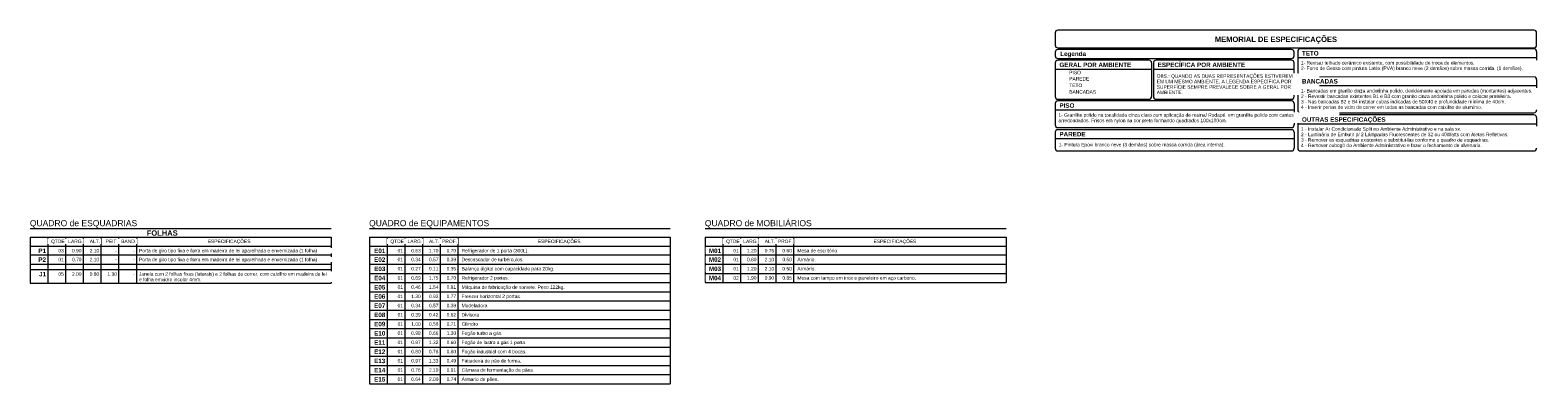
# Model space of a CAD drawing. Header units: metres. Extents: x -32 to 570, y -81 to 66.
# Tile 24 of 27: x 54 to 139, y -1 to 19. Entities that reach past the tile are written whole.
import ezdxf

# ---------------------------------------------------------------- set-up
doc = ezdxf.new("R2010")
doc.units = ezdxf.units.M
doc.layers.add('A-DETL-THIN', color=151, linetype='Continuous', lineweight=9)
doc.layers.add('G-ANNO-TEXT', color=231, linetype='Continuous', lineweight=9)
doc.styles.add('Arial_8', font='arial.ttf', dxfattribs={"height": 0.196707})
doc.styles.add('Arial_9', font='arial.ttf', dxfattribs={"height": 0.344237})
doc.styles.add('Arial_B_1', font='arialbd.ttf', dxfattribs={"height": 0.304427})
doc.styles.add('Arial_B_2', font='arialbd.ttf', dxfattribs={"height": 0.253689})

msp = doc.modelspace()

# ---------------------------------------------------------------- linework, layer by layer
at = {"layer": 'A-DETL-THIN'}
for p, q in [((111.989, 18.483), (111.989, 17.783)), ((139.039, 18.633), (112.139, 18.633)), ((139.189, 17.783), (139.189, 18.483)), ((111.989, 17.383), (111.989, 17.183)), ((112.139, 17.633), (139.039, 17.633)), ((125.339, 17.533), (112.139, 17.533)), ((125.489, 17.183), (125.489, 17.383)), ((125.689, 17.433), (125.689, 16.283)), ((125.689, 17.083), (139.189, 17.083)), ((139.039, 17.583), (125.839, 17.583)), ((139.189, 17.433), (139.189, 16.283)), ((111.989, 16.783), (111.989, 14.883)), ((111.989, 16.433), (117.439, 16.433)), ((112.139, 17.033), (125.339, 17.033)), ((117.289, 16.933), (112.139, 16.933)), ((117.439, 16.783), (117.439, 14.883)), ((117.539, 16.783), (117.539, 14.883)), ((117.539, 16.433), (125.489, 16.433)), ((125.339, 16.933), (117.689, 16.933)), ((125.489, 14.883), (125.489, 16.783)), ((125.689, 15.853), (125.689, 14.123)), ((125.689, 15.503), (139.189, 15.503)), ((125.839, 16.133), (139.039, 16.133)), ((139.039, 16.003), (125.839, 16.003)), ((139.189, 15.853), (139.189, 14.123)), ((111.989, 14.483), (111.989, 13.283)), ((112.139, 14.733), (117.289, 14.733)), ((125.339, 14.633), (112.139, 14.633)), ((117.689, 14.733), (125.339, 14.733)), ((125.489, 14.483), (125.489, 13.283)), ((111.989, 14.133), (125.489, 14.133)), ((125.689, 13.693), (125.689, 11.963)), ((125.839, 13.973), (139.039, 13.973)), ((139.039, 13.843), (125.839, 13.843)), ((139.189, 13.693), (139.189, 11.963)), ((111.989, 12.863), (111.989, 11.963)), ((112.139, 13.133), (125.339, 13.133)), ((125.339, 13.013), (112.139, 13.013)), ((125.489, 12.863), (125.489, 11.963)), ((125.689, 13.343), (139.189, 13.343)), ((111.989, 12.513), (125.489, 12.513)), ((112.139, 11.813), (125.339, 11.813)), ((125.839, 11.813), (139.039, 11.813)), ((54.081, 7.437), (71.081, 7.437)), ((54.081, 6.937), (71.081, 6.937)), ((54.081, 6.937), (54.081, 4.337)), ((55.081, 6.937), (55.081, 4.337)), ((56.081, 6.937), (56.081, 4.337)), ((57.081, 6.937), (57.081, 4.337)), ((58.081, 6.937), (58.081, 4.337)), ((59.081, 6.937), (59.081, 4.337)), ((60.081, 6.937), (60.081, 4.337)), ((71.081, 6.937), (71.081, 4.337)), ((73.246, 7.437), (90.246, 7.437)), ((73.246, 6.937), (90.246, 6.937)), ((73.246, 6.937), (73.246, -1.343)), ((74.246, 6.937), (74.246, -1.343)), ((75.246, 6.937), (75.246, -1.343)), ((76.246, 6.937), (76.246, -1.343)), ((77.246, 6.937), (77.246, -1.343)), ((78.246, 6.937), (78.246, -1.343)), ((90.246, 6.937), (90.246, -1.343)), ((92.214, 7.437), (109.214, 7.437)), ((92.214, 6.937), (109.214, 6.937)), ((92.214, 6.937), (92.214, 4.377)), ((93.214, 6.937), (93.214, 4.377)), ((94.214, 6.937), (94.214, 4.377)), ((95.214, 6.937), (95.214, 4.377)), ((96.214, 6.937), (96.214, 4.377)), ((97.214, 6.937), (97.214, 4.377)), ((109.214, 6.937), (109.214, 4.377)), ((54.081, 6.437), (71.081, 6.437)), ((73.246, 6.437), (90.246, 6.437)), ((92.214, 6.437), (109.214, 6.437)), ((54.081, 5.937), (71.081, 5.937)), ((54.081, 5.417), (71.081, 5.417)), ((54.081, 5.117), (71.081, 5.117)), ((73.246, 5.937), (90.246, 5.937)), ((73.246, 5.417), (90.246, 5.417)), ((92.214, 5.937), (109.214, 5.937)), ((92.214, 5.417), (109.214, 5.417)), ((54.081, 4.337), (71.081, 4.337)), ((73.246, 4.897), (90.246, 4.897)), ((73.246, 4.377), (90.246, 4.377)), ((92.214, 4.897), (109.214, 4.897)), ((92.214, 4.377), (109.214, 4.377)), ((73.246, 3.857), (90.246, 3.857)), ((73.246, 3.337), (90.246, 3.337)), ((73.246, 2.817), (90.246, 2.817)), ((73.246, 2.297), (90.246, 2.297)), ((73.246, 1.777), (90.246, 1.777)), ((73.246, 1.257), (90.246, 1.257)), ((73.246, 0.737), (90.246, 0.737)), ((73.246, 0.217), (90.246, 0.217)), ((73.246, -0.303), (90.246, -0.303)), ((73.246, -0.823), (90.246, -0.823)), ((73.246, -1.343), (90.246, -1.343))]:
    msp.add_line(p, q, dxfattribs=at)
for centre, start, end in [((112.139, 18.483), 90, 180), ((139.039, 18.483), 360, 90), ((112.139, 17.783), 180, 270), ((112.139, 17.383), 90, 180), ((112.139, 17.183), 180, 270), ((125.339, 17.383), 360, 90), ((125.339, 17.183), 270, 0), ((125.839, 17.433), 90, 180), ((139.039, 17.783), 270, 0), ((139.039, 17.433), 0, 90), ((112.139, 16.783), 90, 180), ((117.289, 16.783), 0, 90), ((117.689, 16.783), 90, 180), ((125.339, 16.783), 360, 90), ((125.839, 16.283), 180, 270), ((139.039, 16.283), 270, 0), ((125.839, 15.853), 90, 180), ((139.039, 15.853), 0, 90), ((112.139, 14.883), 180, 270), ((112.139, 14.483), 90, 180), ((117.289, 14.883), 270, 0), ((117.689, 14.883), 180, 270), ((125.339, 14.883), 270, 0), ((125.339, 14.483), 0, 90), ((125.839, 14.123), 180, 270), ((125.839, 13.693), 90, 180), ((139.039, 14.123), 270, 0), ((139.039, 13.693), 0, 90), ((112.139, 13.283), 180, 270), ((112.139, 12.863), 90, 180), ((125.339, 13.283), 270, 0), ((125.339, 12.863), 0, 90), ((112.139, 11.963), 180, 270), ((125.339, 11.963), 270, 0), ((125.839, 11.963), 180, 270), ((139.039, 11.963), 270, 0)]:
    msp.add_arc(centre, 0.15, start, end, dxfattribs=at)

# ---------------------------------------------------------------- texts
at = {"layer": 'G-ANNO-TEXT', "color": 7, "line_spacing_factor": 0.938532}
for s, insert, char_height, width, attachment_point, style in [('MEMORIAL DE ESPECIFICAÇÕES', (124.461, 18.269), 0.30443, 7.974, 2, 'Arial_B_1'), ('QUADRO de ESQUADRIAS', (54.065, 7.905), 0.34424, 7.21524, 1, 'Arial_9'), ('QUADRO de EQUIPAMENTOS', (73.23, 7.905), 0.34424, 8.072, 1, 'Arial_9'), ('QUADRO de MOBILIÁRIOS', (92.198, 7.905), 0.34424, 7.18585, 1, 'Arial_9'), ('FOLHAS', (61.542, 7.328), 0.3044, 2.0196, 2, 'Arial_B_1')]:
    msp.add_mtext(s, dxfattribs=dict(at, insert=insert, char_height=char_height, width=width, attachment_point=attachment_point, style=style))

# ---------------------------------------------------------------- next in the draw order: texts
at = {"layer": 'G-ANNO-TEXT', "color": 7, "line_spacing_factor": 0.938532, "bg_fill": 3, "box_fill_scale": 1.25, "bg_fill_color": 7, "bg_fill_transparency": 0}
for s, insert, char_height, width, attachment_point, style in [('Legenda', (112.272, 17.428), 0.2537, 1.692, 1, 'Arial_B_2'), ('ESPECÍFICA POR AMBIENTE', (117.779, 16.803), 0.25369, 5.709, 1, 'Arial_B_2'), ('1- Revisar telhado cerâmico existente, com possibilidade de troca de elementos.\\P2- Forro de Gesso com pintura Latéx (PVA) branco neve (2 demãos) sobre massa corrida  (1 demãos).\\P\\P', (125.875, 16.889), 0.19671, 14.9304, 1, 'Arial_8'), ('PISO', (112.229, 14.503), 0.2537, 0.981, 1, 'Arial_B_2'), ('1- Pintura Epoxi branco neve (3 demãos) sobre massa corrida (área interna).\\P', (112.189, 12.265), 0.19671, 11.1672, 1, 'Arial_8'), ('ESPECIFICAÇÕES', (85.176, 6.802), 0.19671, 2.8704, 3, 'Arial_8'), ('ESPECIFICAÇÕES', (104.144, 6.802), 0.19671, 2.8704, 3, 'Arial_8'), ('P1', (54.981, 6.299), 0.2537, 0.501, 3, 'Arial_B_2'), ('ALT.', (58.031, 6.802), 0.1967, 0.6912, 3, 'Arial_8'), ('-', (58.981, 6.278), 0.197, 0.108, 3, 'Arial_8'), ('-', (59.981, 6.278), 0.197, 0.108, 3, 'Arial_8'), ('E01', (74.146, 6.299), 0.2537, 0.729, 3, 'Arial_B_2'), ('ALT.', (77.196, 6.802), 0.1967, 0.6912, 3, 'Arial_8'), ('M01', (93.114, 6.299), 0.2537, 0.798, 3, 'Arial_B_2'), ('ALT.', (96.164, 6.802), 0.1967, 0.6912, 3, 'Arial_8'), ('-', (58.981, 5.778), 0.197, 0.108, 3, 'Arial_8'), ('-', (59.981, 5.778), 0.197, 0.108, 3, 'Arial_8'), ('J1', (54.981, 4.979), 0.2537, 0.456, 3, 'Arial_B_2'), ('05', (55.981, 4.958), 0.1967, 0.3648, 3, 'Arial_8'), ('2.00', (56.981, 4.958), 0.1967, 0.6384, 3, 'Arial_8'), ('0.80', (57.981, 4.958), 0.1967, 0.6384, 3, 'Arial_8'), ('1.30', (58.981, 4.958), 0.1967, 0.6384, 3, 'Arial_8'), ('-', (59.981, 4.958), 0.197, 0.108, 3, 'Arial_8')]:
    msp.add_mtext(s, dxfattribs=dict(at, insert=insert, char_height=char_height, width=width, attachment_point=attachment_point, style=style))

# ---------------------------------------------------------------- next in the draw order: texts
for s, insert, char_height, width, attachment_point, style in [('TETO', (125.929, 17.453), 0.2537, 1.098, 1, 'Arial_B_2'), ('GERAL POR AMBIENTE', (112.229, 16.803), 0.25369, 4.686, 1, 'Arial_B_2'), ('OBS.: QUANDO AS DUAS REPRESENTAÇÕES ESTIVEREM\\PEM UM MESMO AMBIENTE, A LEGENDA ESPECÍFICA POR\\PSUPERFÍCIE SEMPRE PREVALECE SOBRE A GERAL POR\\PAMBIENTE.', (117.725, 16.139), 0.19671, 9.1368, 1, 'Arial_8'), ('1- Granilite polido na tonalidade cinza claro com aplicação de resina/ Rodapé  em granilite polido com cantos\\Parredondados. Frisos em nylon na cor preta formando quadrados 100x100cm.', (112.175, 13.939), 0.196707, 15.8256, 1, 'Arial_8'), ('PAREDE', (112.229, 12.883), 0.2537, 1.701, 1, 'Arial_B_2'), ('QTDE', (56.031, 6.802), 0.1967, 0.9072, 3, 'Arial_8'), ('2.10', (57.981, 6.278), 0.1967, 0.6384, 3, 'Arial_8'), ('PEIT.', (59.031, 6.802), 0.1967, 0.8184, 3, 'Arial_8'), ('QTDE', (75.196, 6.802), 0.1967, 0.9072, 3, 'Arial_8'), ('PROF.', (78.196, 6.802), 0.1967, 0.9984, 3, 'Arial_8'), ('QTDE', (94.164, 6.802), 0.1967, 0.9072, 3, 'Arial_8'), ('PROF.', (97.164, 6.802), 0.1967, 0.9984, 3, 'Arial_8'), ('P2', (54.981, 5.799), 0.2537, 0.501, 3, 'Arial_B_2'), ('E02', (74.146, 5.799), 0.2537, 0.729, 3, 'Arial_B_2'), ('M02', (93.114, 5.799), 0.2537, 0.798, 3, 'Arial_B_2'), ('Janela com 2 folhas fixas (laterais) e 2 folhas de correr, com caixilho em madeira de lei\\Pe folha emvidro incolor 4mm.', (60.232, 4.958), 0.19671, 12.6168, 1, 'Arial_8')]:
    msp.add_mtext(s, dxfattribs=dict(at, insert=insert, char_height=char_height, width=width, attachment_point=attachment_point, style=style))

# ---------------------------------------------------------------- next in the draw order: texts
for s, insert, char_height, width, attachment_point, style in [('PISO', (112.785, 16.339), 0.1967, 0.7824, 1, 'Arial_8'), ('1- Bancadas em granito cinza andorinha polido, devidamente apoiada em paredes (montantes) adjacentes.\\P2 - Revestir bancadas existentes B1 e B3 com granito cinza andorinha polido e colocar prateleira.\\P3 - Nas bancadas B2 e B4 instalar cubas indicadas de 50X40 e profundidade mínima de 40cm.\\P4 - Inserir portas de vidro de correr em todas as bancadas com caixilho de alumínio.', (125.875, 15.309), 0.196707, 15.5808, 1, 'Arial_8'), ('1 - Instalar Ar Condicionado Split no Ambiente Administrativo e na sala xx.\\P2 - Luminária de Embutir p/ 2 Lâmpadas Fluorescentes de 32 ou 40Watts com Aletas Refletivas.\\P3 - Remover as esquadrias existentes e substitui-las conforme o quadro de esquadrias.\\P4 - Remover cobogó do Ambiente Administrativo e fazer o fechamento de alvenaria.\\P', (125.875, 13.149), 0.19671, 13.9728, 1, 'Arial_8'), ('LARG.', (57.061, 6.802), 0.1967, 0.9816, 3, 'Arial_8'), ('BAND.', (60.071, 6.802), 0.1967, 0.9984, 3, 'Arial_8'), ('LARG.', (76.226, 6.802), 0.1967, 0.9816, 3, 'Arial_8'), ('1.70', (77.146, 6.278), 0.1967, 0.6384, 3, 'Arial_8'), ('0.70', (78.146, 6.278), 0.1967, 0.6384, 3, 'Arial_8'), ('LARG.', (95.194, 6.802), 0.1967, 0.9816, 3, 'Arial_8'), ('0.75', (96.114, 6.278), 0.1967, 0.6384, 3, 'Arial_8'), ('0.60', (97.114, 6.278), 0.1967, 0.6384, 3, 'Arial_8'), ('2.10', (57.981, 5.778), 0.1967, 0.6384, 3, 'Arial_8'), ('E03', (74.146, 5.279), 0.2537, 0.729, 3, 'Arial_B_2'), ('M03', (93.114, 5.279), 0.2537, 0.798, 3, 'Arial_B_2')]:
    msp.add_mtext(s, dxfattribs=dict(at, insert=insert, char_height=char_height, width=width, attachment_point=attachment_point, style=style))

# ---------------------------------------------------------------- next in the draw order: texts
for s, insert, char_height, width, attachment_point, style in [('PAREDE', (112.785, 15.985), 0.1967, 1.344, 1, 'Arial_8'), ('BANCADAS', (125.929, 15.873), 0.2537, 2.325, 1, 'Arial_B_2'), ('OUTRAS ESPECIFICAÇÕES', (125.929, 13.713), 0.25369, 5.46, 1, 'Arial_B_2'), ('03', (55.981, 6.278), 0.1967, 0.3648, 3, 'Arial_8'), ('0.90', (56.981, 6.278), 0.1967, 0.6384, 3, 'Arial_8'), ('Porta de giro tipo fixa e forra em madeira de lei aparelhada e envernizada (1 folha)', (60.232, 6.278), 0.19671, 11.9928, 1, 'Arial_8'), ('01', (75.146, 6.278), 0.1967, 0.3648, 3, 'Arial_8'), ('0.63', (76.146, 6.278), 0.1967, 0.6384, 3, 'Arial_8'), ('01', (94.114, 6.278), 0.1967, 0.3648, 3, 'Arial_8'), ('1.20', (95.114, 6.278), 0.1967, 0.6384, 3, 'Arial_8'), ('0.57', (77.146, 5.778), 0.1967, 0.6384, 3, 'Arial_8'), ('0.39', (78.146, 5.778), 0.1967, 0.6384, 3, 'Arial_8'), ('2.10', (96.114, 5.778), 0.1967, 0.6384, 3, 'Arial_8'), ('0.50', (97.114, 5.778), 0.1967, 0.6384, 3, 'Arial_8'), ('E04', (74.146, 4.759), 0.2537, 0.729, 3, 'Arial_B_2'), ('M04', (93.114, 4.759), 0.2537, 0.798, 3, 'Arial_B_2')]:
    msp.add_mtext(s, dxfattribs=dict(at, insert=insert, char_height=char_height, width=width, attachment_point=attachment_point, style=style))

# ---------------------------------------------------------------- next in the draw order: texts
for s, insert, char_height, width, attachment_point, style in [('TETO', (112.785, 15.615), 0.1967, 0.8712, 1, 'Arial_8'), ('ESPECIFICAÇÕES', (66.531, 6.802), 0.19671, 2.8704, 3, 'Arial_8'), ('Refrigerador de 1 porta (300L).', (78.457, 6.278), 0.19671, 4.512, 1, 'Arial_8'), ('Mesa de escritório.', (97.425, 6.278), 0.19671, 2.7624, 1, 'Arial_8'), ('01', (55.981, 5.778), 0.1967, 0.3648, 3, 'Arial_8'), ('0.70', (56.981, 5.778), 0.1967, 0.6384, 3, 'Arial_8'), ('Porta de giro tipo fixa e forra em madeira de lei aparelhada e envernizada (1 folha)', (60.232, 5.778), 0.19671, 11.9928, 1, 'Arial_8'), ('01', (75.146, 5.778), 0.1967, 0.3648, 3, 'Arial_8'), ('0.34', (76.146, 5.778), 0.1967, 0.6384, 3, 'Arial_8'), ('0.11', (77.146, 5.258), 0.1967, 0.6384, 3, 'Arial_8'), ('01', (94.114, 5.778), 0.1967, 0.3648, 3, 'Arial_8'), ('0.80', (95.114, 5.778), 0.1967, 0.6384, 3, 'Arial_8'), ('2.10', (96.114, 5.258), 0.1967, 0.6384, 3, 'Arial_8'), ('E05', (74.146, 4.239), 0.2537, 0.729, 3, 'Arial_B_2')]:
    msp.add_mtext(s, dxfattribs=dict(at, insert=insert, char_height=char_height, width=width, attachment_point=attachment_point, style=style))

# ---------------------------------------------------------------- next in the draw order: texts
for s, insert, char_height, width, attachment_point, style in [('BANCADAS', (112.785, 15.245), 0.1967, 1.7976, 1, 'Arial_8'), ('01', (75.146, 5.258), 0.1967, 0.3648, 3, 'Arial_8'), ('0.27', (76.146, 5.258), 0.1967, 0.6384, 3, 'Arial_8'), ('Descascador de turbérculos.', (78.457, 5.778), 0.19671, 4.164, 1, 'Arial_8'), ('01', (94.114, 5.258), 0.1967, 0.3648, 3, 'Arial_8'), ('1.20', (95.114, 5.258), 0.1967, 0.6384, 3, 'Arial_8'), ('Armário.', (97.425, 5.778), 0.1967, 1.2336, 1, 'Arial_8'), ('1.75', (77.146, 4.738), 0.1967, 0.6384, 3, 'Arial_8'), ('0.90', (96.114, 4.738), 0.1967, 0.6384, 3, 'Arial_8'), ('E06', (74.146, 3.719), 0.2537, 0.729, 3, 'Arial_B_2')]:
    msp.add_mtext(s, dxfattribs=dict(at, insert=insert, char_height=char_height, width=width, attachment_point=attachment_point, style=style))

# ---------------------------------------------------------------- next in the draw order: texts
at = {"layer": 'G-ANNO-TEXT', "color": 7, "attachment_point": 3, "line_spacing_factor": 0.938532, "bg_fill": 3, "box_fill_scale": 1.25, "bg_fill_color": 7, "bg_fill_transparency": 0}
for s, insert, char_height, width, style in [('0.35', (78.146, 5.258), 0.1967, 0.6384, 'Arial_8'), ('0.50', (97.114, 5.258), 0.1967, 0.6384, 'Arial_8'), ('01', (75.146, 4.738), 0.1967, 0.3648, 'Arial_8'), ('0.69', (76.146, 4.738), 0.1967, 0.6384, 'Arial_8'), ('02', (94.114, 4.738), 0.1967, 0.3648, 'Arial_8'), ('1.90', (95.114, 4.738), 0.1967, 0.6384, 'Arial_8'), ('1.54', (77.146, 4.218), 0.1967, 0.6384, 'Arial_8'), ('E07', (74.146, 3.199), 0.2537, 0.729, 'Arial_B_2')]:
    msp.add_mtext(s, dxfattribs=dict(at, insert=insert, char_height=char_height, width=width, style=style))

# ---------------------------------------------------------------- next in the draw order: texts
at = {"layer": 'G-ANNO-TEXT', "color": 7, "line_spacing_factor": 0.938532, "bg_fill": 3, "box_fill_scale": 1.25, "bg_fill_color": 7, "bg_fill_transparency": 0}
for s, insert, char_height, width, attachment_point, style in [('Balança digital com capacidade para 20kg.', (78.457, 5.258), 0.19671, 6.2424, 1, 'Arial_8'), ('Armário.', (97.425, 5.258), 0.1967, 1.2336, 1, 'Arial_8'), ('01', (75.146, 4.218), 0.1967, 0.3648, 3, 'Arial_8'), ('0.46', (76.146, 4.218), 0.1967, 0.6384, 3, 'Arial_8'), ('0.92', (77.146, 3.698), 0.1967, 0.6384, 3, 'Arial_8'), ('E08', (74.146, 2.679), 0.2537, 0.729, 3, 'Arial_B_2')]:
    msp.add_mtext(s, dxfattribs=dict(at, insert=insert, char_height=char_height, width=width, attachment_point=attachment_point, style=style))

# ---------------------------------------------------------------- next in the draw order: texts
at = {"layer": 'G-ANNO-TEXT', "color": 7, "attachment_point": 3, "line_spacing_factor": 0.938532, "bg_fill": 3, "box_fill_scale": 1.25, "bg_fill_color": 7, "bg_fill_transparency": 0}
for s, insert, char_height, width, style in [('0.70', (78.146, 4.738), 0.1967, 0.6384, 'Arial_8'), ('0.85', (97.114, 4.738), 0.1967, 0.6384, 'Arial_8'), ('01', (75.146, 3.698), 0.1967, 0.3648, 'Arial_8'), ('1.30', (76.146, 3.698), 0.1967, 0.6384, 'Arial_8'), ('0.57', (77.146, 3.178), 0.1967, 0.6384, 'Arial_8'), ('E09', (74.146, 2.159), 0.2537, 0.729, 'Arial_B_2')]:
    msp.add_mtext(s, dxfattribs=dict(at, insert=insert, char_height=char_height, width=width, style=style))

# ---------------------------------------------------------------- next in the draw order: texts
at = {"layer": 'G-ANNO-TEXT', "color": 7, "line_spacing_factor": 0.938532, "bg_fill": 3, "box_fill_scale": 1.25, "bg_fill_color": 7, "bg_fill_transparency": 0}
for s, insert, char_height, width, attachment_point, style in [('Refrigerador 2 portas.', (78.457, 4.738), 0.19671, 3.1824, 1, 'Arial_8'), ('Mesa com tampo em inox e paneleiro em aço carbono.', (97.425, 4.738), 0.19671, 7.9848, 1, 'Arial_8'), ('01', (75.146, 3.178), 0.1967, 0.3648, 3, 'Arial_8'), ('0.34', (76.146, 3.178), 0.1967, 0.6384, 3, 'Arial_8'), ('0.42', (77.146, 2.658), 0.1967, 0.6384, 3, 'Arial_8'), ('E10', (74.146, 1.639), 0.2537, 0.729, 3, 'Arial_B_2')]:
    msp.add_mtext(s, dxfattribs=dict(at, insert=insert, char_height=char_height, width=width, attachment_point=attachment_point, style=style))

# ---------------------------------------------------------------- next in the draw order: texts
at = {"layer": 'G-ANNO-TEXT', "color": 7, "attachment_point": 3, "line_spacing_factor": 0.938532, "bg_fill": 3, "box_fill_scale": 1.25, "bg_fill_color": 7, "bg_fill_transparency": 0}
for s, insert, char_height, width, style in [('0.81', (78.146, 4.218), 0.1967, 0.6384, 'Arial_8'), ('01', (75.146, 2.658), 0.1967, 0.3648, 'Arial_8'), ('0.39', (76.146, 2.658), 0.1967, 0.6384, 'Arial_8'), ('0.56', (77.146, 2.138), 0.1967, 0.6384, 'Arial_8'), ('E11', (74.146, 1.119), 0.2537, 0.729, 'Arial_B_2')]:
    msp.add_mtext(s, dxfattribs=dict(at, insert=insert, char_height=char_height, width=width, style=style))

# ---------------------------------------------------------------- next in the draw order: texts
at = {"layer": 'G-ANNO-TEXT', "color": 7, "line_spacing_factor": 0.938532, "bg_fill": 3, "box_fill_scale": 1.25, "bg_fill_color": 7, "bg_fill_transparency": 0}
for s, insert, char_height, width, attachment_point, style in [('Máquina de fabricação de sorvete. Peso 122kg.', (78.457, 4.218), 0.19671, 6.9384, 1, 'Arial_8'), ('01', (75.146, 2.138), 0.1967, 0.3648, 3, 'Arial_8'), ('1.00', (76.146, 2.138), 0.1967, 0.6384, 3, 'Arial_8'), ('0.66', (77.146, 1.618), 0.1967, 0.6384, 3, 'Arial_8'), ('E12', (74.146, 0.599), 0.2537, 0.729, 3, 'Arial_B_2')]:
    msp.add_mtext(s, dxfattribs=dict(at, insert=insert, char_height=char_height, width=width, attachment_point=attachment_point, style=style))

# ---------------------------------------------------------------- next in the draw order: texts
at = {"layer": 'G-ANNO-TEXT', "color": 7, "attachment_point": 3, "line_spacing_factor": 0.938532, "bg_fill": 3, "box_fill_scale": 1.25, "bg_fill_color": 7, "bg_fill_transparency": 0}
for s, insert, char_height, width, style in [('0.77', (78.146, 3.698), 0.1967, 0.6384, 'Arial_8'), ('01', (75.146, 1.618), 0.1967, 0.3648, 'Arial_8'), ('0.98', (76.146, 1.618), 0.1967, 0.6384, 'Arial_8'), ('1.32', (77.146, 1.098), 0.1967, 0.6384, 'Arial_8'), ('E13', (74.146, 0.079), 0.2537, 0.729, 'Arial_B_2')]:
    msp.add_mtext(s, dxfattribs=dict(at, insert=insert, char_height=char_height, width=width, style=style))

# ---------------------------------------------------------------- next in the draw order: texts
at = {"layer": 'G-ANNO-TEXT', "color": 7, "line_spacing_factor": 0.938532, "bg_fill": 3, "box_fill_scale": 1.25, "bg_fill_color": 7, "bg_fill_transparency": 0}
for s, insert, char_height, width, attachment_point, style in [('Freezer horizontal 2 portas.', (78.457, 3.698), 0.19671, 4.0008, 1, 'Arial_8'), ('01', (75.146, 1.098), 0.1967, 0.3648, 3, 'Arial_8'), ('0.97', (76.146, 1.098), 0.1967, 0.6384, 3, 'Arial_8'), ('0.78', (77.146, 0.578), 0.1967, 0.6384, 3, 'Arial_8'), ('E14', (74.146, -0.441), 0.2537, 0.729, 3, 'Arial_B_2')]:
    msp.add_mtext(s, dxfattribs=dict(at, insert=insert, char_height=char_height, width=width, attachment_point=attachment_point, style=style))

# ---------------------------------------------------------------- next in the draw order: texts
at = {"layer": 'G-ANNO-TEXT', "color": 7, "attachment_point": 3, "line_spacing_factor": 0.938532, "bg_fill": 3, "box_fill_scale": 1.25, "bg_fill_color": 7, "bg_fill_transparency": 0}
for s, insert, char_height, width, style in [('0.39', (78.146, 3.178), 0.1967, 0.6384, 'Arial_8'), ('01', (75.146, 0.578), 0.1967, 0.3648, 'Arial_8'), ('0.80', (76.146, 0.578), 0.1967, 0.6384, 'Arial_8'), ('1.33', (77.146, 0.058), 0.1967, 0.6384, 'Arial_8'), ('E15', (74.146, -0.961), 0.2537, 0.729, 'Arial_B_2')]:
    msp.add_mtext(s, dxfattribs=dict(at, insert=insert, char_height=char_height, width=width, style=style))

# ---------------------------------------------------------------- next in the draw order: texts
at = {"layer": 'G-ANNO-TEXT', "color": 7, "char_height": 0.1967, "line_spacing_factor": 0.938532, "style": 'Arial_8', "bg_fill": 3, "box_fill_scale": 1.25, "bg_fill_color": 7, "bg_fill_transparency": 0}
for s, insert, width, attachment_point in [('Modeladora', (78.457, 3.178), 1.728, 1), ('01', (75.146, 0.058), 0.3648, 3), ('0.97', (76.146, 0.058), 0.6384, 3), ('2.10', (77.146, -0.462), 0.6384, 3)]:
    msp.add_mtext(s, dxfattribs=dict(at, insert=insert, width=width, attachment_point=attachment_point))

# ---------------------------------------------------------------- next in the draw order: texts
at = {"layer": 'G-ANNO-TEXT', "color": 7, "char_height": 0.1967, "attachment_point": 3, "line_spacing_factor": 0.938532, "style": 'Arial_8', "bg_fill": 3, "box_fill_scale": 1.25, "bg_fill_color": 7, "bg_fill_transparency": 0}
for s, insert, width in [('0.62', (78.146, 2.658), 0.6384), ('01', (75.146, -0.462), 0.3648), ('0.76', (76.146, -0.462), 0.6384), ('2.00', (77.146, -0.982), 0.6384)]:
    msp.add_mtext(s, dxfattribs=dict(at, insert=insert, width=width))

# ---------------------------------------------------------------- next in the draw order: texts
at = {"layer": 'G-ANNO-TEXT', "color": 7, "char_height": 0.1967, "line_spacing_factor": 0.938532, "style": 'Arial_8', "bg_fill": 3, "box_fill_scale": 1.25, "bg_fill_color": 7, "bg_fill_transparency": 0}
for s, insert, width, attachment_point in [('Divisora', (78.457, 2.658), 1.1808, 1), ('01', (75.146, -0.982), 0.3648, 3), ('0.64', (76.146, -0.982), 0.6384, 3)]:
    msp.add_mtext(s, dxfattribs=dict(at, insert=insert, width=width, attachment_point=attachment_point))

# ---------------------------------------------------------------- next in the draw order: texts
at = {"layer": 'G-ANNO-TEXT', "color": 7, "insert": (78.146, 2.138), "char_height": 0.1967, "width": 0.6384, "attachment_point": 3, "line_spacing_factor": 0.938532, "style": 'Arial_8', "bg_fill": 3, "box_fill_scale": 1.25, "bg_fill_color": 7, "bg_fill_transparency": 0}
msp.add_mtext('0.71', dxfattribs=at)

# ---------------------------------------------------------------- next in the draw order: texts
at = {"layer": 'G-ANNO-TEXT', "color": 7, "insert": (78.457, 2.138), "char_height": 0.1967, "width": 1.1064, "attachment_point": 1, "line_spacing_factor": 0.938532, "style": 'Arial_8', "bg_fill": 3, "box_fill_scale": 1.25, "bg_fill_color": 7, "bg_fill_transparency": 0}
msp.add_mtext('Cilindro', dxfattribs=at)

# ---------------------------------------------------------------- next in the draw order: texts
at = {"layer": 'G-ANNO-TEXT', "color": 7, "insert": (78.146, 1.618), "char_height": 0.1967, "width": 0.6384, "attachment_point": 3, "line_spacing_factor": 0.938532, "style": 'Arial_8', "bg_fill": 3, "box_fill_scale": 1.25, "bg_fill_color": 7, "bg_fill_transparency": 0}
msp.add_mtext('1.30', dxfattribs=at)

# ---------------------------------------------------------------- next in the draw order: texts
at = {"layer": 'G-ANNO-TEXT', "color": 7, "insert": (78.457, 1.618), "char_height": 0.19671, "width": 2.7504, "attachment_point": 1, "line_spacing_factor": 0.938532, "style": 'Arial_8', "bg_fill": 3, "box_fill_scale": 1.25, "bg_fill_color": 7, "bg_fill_transparency": 0}
msp.add_mtext('Fogão turbo a gás.', dxfattribs=at)

# ---------------------------------------------------------------- next in the draw order: texts
at = {"layer": 'G-ANNO-TEXT', "color": 7, "insert": (78.146, 1.098), "char_height": 0.1967, "width": 0.6384, "attachment_point": 3, "line_spacing_factor": 0.938532, "style": 'Arial_8', "bg_fill": 3, "box_fill_scale": 1.25, "bg_fill_color": 7, "bg_fill_transparency": 0}
msp.add_mtext('0.60', dxfattribs=at)

# ---------------------------------------------------------------- next in the draw order: texts
at = {"layer": 'G-ANNO-TEXT', "color": 7, "insert": (78.457, 1.098), "char_height": 0.19671, "width": 4.3704, "attachment_point": 1, "line_spacing_factor": 0.938532, "style": 'Arial_8', "bg_fill": 3, "box_fill_scale": 1.25, "bg_fill_color": 7, "bg_fill_transparency": 0}
msp.add_mtext('Fogão de lastro a gás 1 porta.', dxfattribs=at)

# ---------------------------------------------------------------- next in the draw order: texts
at = {"layer": 'G-ANNO-TEXT', "color": 7, "insert": (78.146, 0.578), "char_height": 0.1967, "width": 0.6384, "attachment_point": 3, "line_spacing_factor": 0.938532, "style": 'Arial_8', "bg_fill": 3, "box_fill_scale": 1.25, "bg_fill_color": 7, "bg_fill_transparency": 0}
msp.add_mtext('0.80', dxfattribs=at)

# ---------------------------------------------------------------- next in the draw order: texts
at = {"layer": 'G-ANNO-TEXT', "color": 7, "insert": (78.457, 0.578), "char_height": 0.19671, "width": 4.3656, "attachment_point": 1, "line_spacing_factor": 0.938532, "style": 'Arial_8', "bg_fill": 3, "box_fill_scale": 1.25, "bg_fill_color": 7, "bg_fill_transparency": 0}
msp.add_mtext('Fogão industrial com 4 bocas.', dxfattribs=at)

# ---------------------------------------------------------------- next in the draw order: texts
at = {"layer": 'G-ANNO-TEXT', "color": 7, "insert": (78.146, 0.058), "char_height": 0.1967, "width": 0.6384, "attachment_point": 3, "line_spacing_factor": 0.938532, "style": 'Arial_8', "bg_fill": 3, "box_fill_scale": 1.25, "bg_fill_color": 7, "bg_fill_transparency": 0}
msp.add_mtext('0.49', dxfattribs=at)

# ---------------------------------------------------------------- next in the draw order: texts
at = {"layer": 'G-ANNO-TEXT', "color": 7, "insert": (78.457, 0.058), "char_height": 0.19671, "width": 4.0224, "attachment_point": 1, "line_spacing_factor": 0.938532, "style": 'Arial_8', "bg_fill": 3, "box_fill_scale": 1.25, "bg_fill_color": 7, "bg_fill_transparency": 0}
msp.add_mtext('Fatiadeira de pão de forma.', dxfattribs=at)

# ---------------------------------------------------------------- next in the draw order: texts
at = {"layer": 'G-ANNO-TEXT', "color": 7, "insert": (78.146, -0.462), "char_height": 0.1967, "width": 0.6384, "attachment_point": 3, "line_spacing_factor": 0.938532, "style": 'Arial_8', "bg_fill": 3, "box_fill_scale": 1.25, "bg_fill_color": 7, "bg_fill_transparency": 0}
msp.add_mtext('0.91', dxfattribs=at)

# ---------------------------------------------------------------- next in the draw order: texts
at = {"layer": 'G-ANNO-TEXT', "color": 7, "insert": (78.457, -0.462), "char_height": 0.19671, "width": 4.8768, "attachment_point": 1, "line_spacing_factor": 0.938532, "style": 'Arial_8', "bg_fill": 3, "box_fill_scale": 1.25, "bg_fill_color": 7, "bg_fill_transparency": 0}
msp.add_mtext('Câmara de fermentação de pães.', dxfattribs=at)

# ---------------------------------------------------------------- next in the draw order: texts
at = {"layer": 'G-ANNO-TEXT', "color": 7, "insert": (78.146, -0.982), "char_height": 0.1967, "width": 0.6384, "attachment_point": 3, "line_spacing_factor": 0.938532, "style": 'Arial_8', "bg_fill": 3, "box_fill_scale": 1.25, "bg_fill_color": 7, "bg_fill_transparency": 0}
msp.add_mtext('0.74', dxfattribs=at)

# ---------------------------------------------------------------- next in the draw order: texts
at = {"layer": 'G-ANNO-TEXT', "color": 7, "insert": (78.457, -0.982), "char_height": 0.19671, "width": 2.4912, "attachment_point": 1, "line_spacing_factor": 0.938532, "style": 'Arial_8', "bg_fill": 3, "box_fill_scale": 1.25, "bg_fill_color": 7, "bg_fill_transparency": 0}
msp.add_mtext('Ármario de pães.', dxfattribs=at)

doc.saveas('drawing.dxf')
